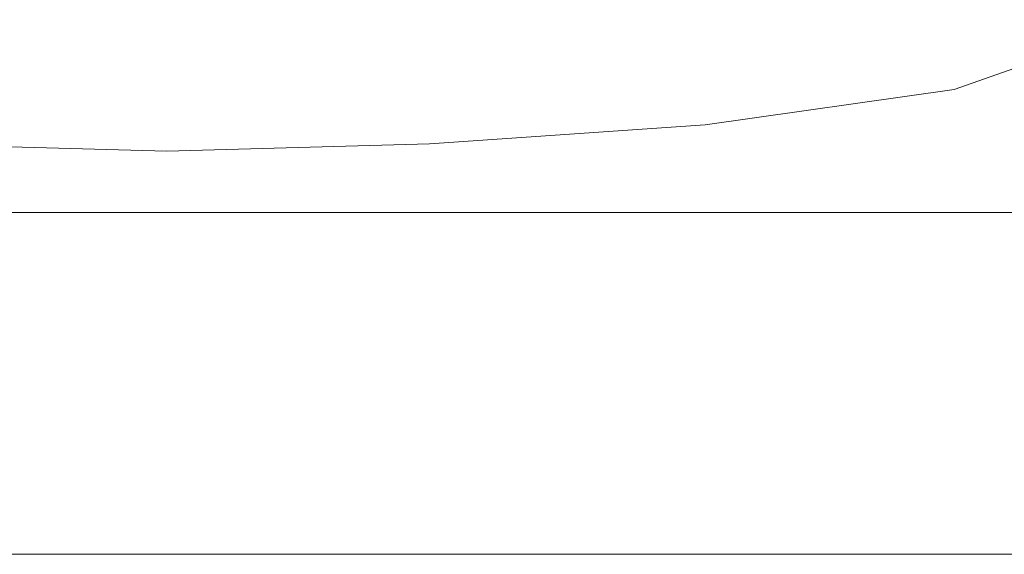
# Model space of a CAD drawing. Header units: feet. Extents: x 8 to 127, y 6 to 90.
# Tile 48 of 256: x 34.2725 to 34.3802, y 50.3627 to 50.4211. Entities that reach past the tile are written whole.
import ezdxf

# ---------------------------------------------------------------- set-up
doc = ezdxf.new("R2010")
doc.units = ezdxf.units.FT
doc.header["$MEASUREMENT"] = 0
for name, color, linetype in [('MOBILARIO', 8, 'Continuous'), ('MOBILIÁRIO - móveis', 250, 'Continuous'), ('MOBILIÁRIO2', 250, 'Continuous')]:
    doc.layers.add(name, color=color, linetype=linetype)

msp = doc.modelspace()

# ---------------------------------------------------------------- linework, layer by layer
at = {"layer": 'MOBILARIO', "lineweight": 5}
msp.add_line((34.42277, 50.36268), (34.19477, 50.36268), dxfattribs=at)
msp.add_line((34.42277, 50.36268), (34.19477, 50.36268), dxfattribs=at)
at = {"layer": 'MOBILIÁRIO - móveis', "lineweight": 5}
for p, q in [((34.39631, 50.42113), (34.37468, 50.41349)), ((34.37468, 50.41349), (34.34745, 50.40964)), ((34.34745, 50.40964), (34.31731, 50.40754)), ((34.25989, 50.40754), (34.2886, 50.40675)), ((34.31731, 50.40754), (34.2886, 50.40675))]:
    msp.add_line(p, q, dxfattribs=at)
at = {"layer": 'MOBILIÁRIO2', "lineweight": 5}
msp.add_line((33.36522, 50.40004), (35.06522, 50.40004), dxfattribs=at)

doc.saveas('drawing.dxf')
